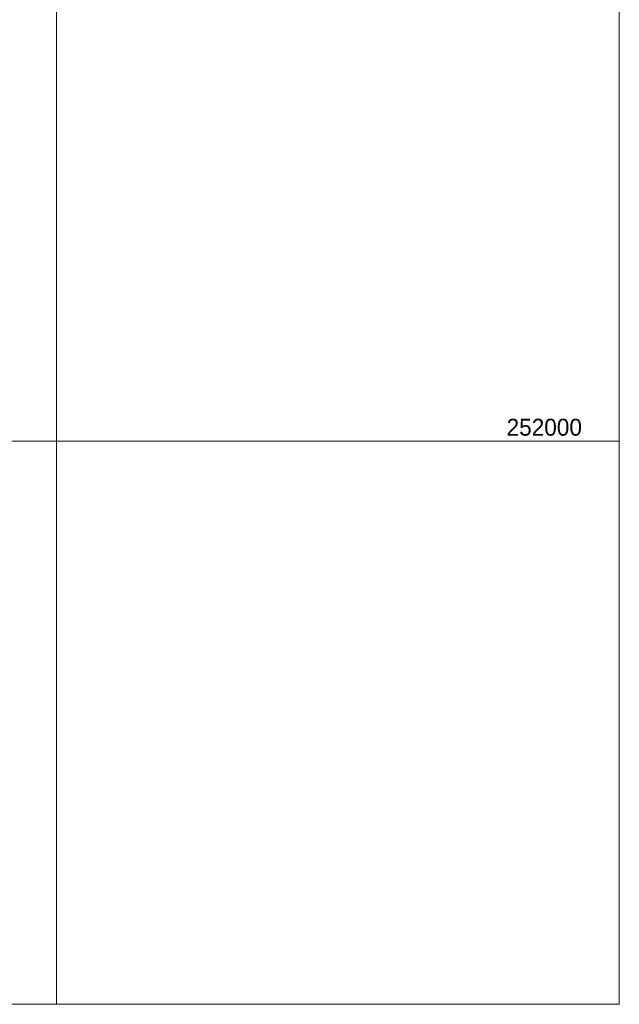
# Model space of a CAD drawing. Header units: feet. Extents: x 188217 to 190500, y 251500 to 253107.
# Tile 6 of 11: x 189967 to 190500, y 251500 to 252374. Entities that reach past the tile are written whole.
import ezdxf
from ezdxf.enums import TextEntityAlignment as Align

# ---------------------------------------------------------------- set-up
doc = ezdxf.new("R2010")
doc.units = ezdxf.units.FT
doc.header["$MEASUREMENT"] = 0
doc.layers.add('E_MAP_GridLines', color=251, linetype='Continuous', lineweight=0)
doc.styles.add('Style-IGR_FONT_1', font='IGR_FONT_1.shx')

msp = doc.modelspace()

# ---------------------------------------------------------------- linework, layer by layer
at = {"layer": 'E_MAP_GridLines', "color": 161, "linetype": 'Continuous', "lineweight": 0}
for p, q in [((190000, 251500), (190000, 253000)), ((190500, 251500), (190500, 253000)), ((188500, 252000), (190500, 252000)), ((188500, 251500), (190500, 251500))]:
    msp.add_line(p, q, dxfattribs=at)

# ---------------------------------------------------------------- texts
at = {"layer": 'E_MAP_GridLines', "color": 161, "linetype": 'Continuous', "lineweight": 0, "style": 'Style-IGR_FONT_1'}
msp.add_text('252000', height=15, dxfattribs=at).set_placement((190466.81, 252004.75), align=Align.RIGHT)

doc.saveas('drawing.dxf')
